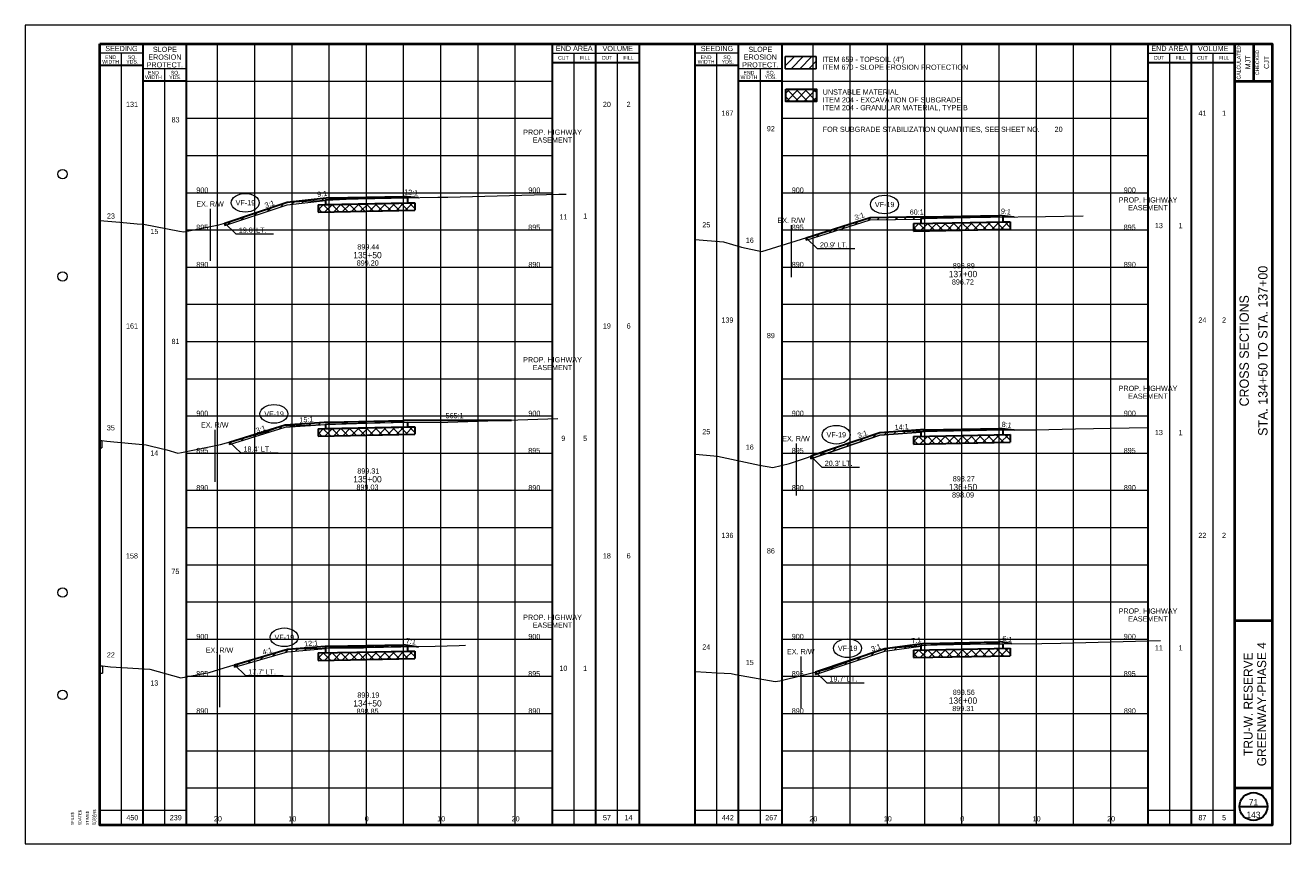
# Paper-space layout 'Layout1' of a CAD drawing. Header units: feet. Extents: x -1005 to 2379, y -670 to 6548.
# Tile 58 of 69: x -10 to 160, y 3792 to 3902. Entities that reach past the tile are written whole.
import ezdxf
from ezdxf.enums import TextEntityAlignment as Align

# ---------------------------------------------------------------- set-up
doc = ezdxf.new("R2010")
doc.units = ezdxf.units.FT
doc.header["$LTSCALE"] = 5
doc.header["$MEASUREMENT"] = 0
for name, pattern in [('DGN Style 2', [150.837143, 90.502286, -60.334857]), ('DGN Style 3', [211.172, 150.837143, -60.334857]), ('esmtshpr', [5.35, 1, -0.175, -0.175, 4]), ('rowex', [4.85, 0.8, -0.375, -0.375, 0.8, -0.3, 0.8, -0.3, 0.8, -0.3])]:
    doc.linetypes.add(name, pattern=pattern)
for name, color, linetype, lineweight in [('DR_P_Erosion_Control', 7, 'Continuous', 13), ('DR_P_Text', 7, 'Continuous', 13), ('PV_P_Text', 7, 'Continuous', 13), ('PV_X_EOP', 7, 'DGN Style 3', 0), ('RW_P_Esmt_SH', 193, 'esmtshpr', 40), ('RW_X_Fee_RW', 6, 'rowex', 30), ('SH_Border', 7, 'Continuous', 40), ('SH_Data', 7, 'Continuous', 0), ('SH_Major_Grid_Line', 254, 'Continuous', 13), ('SH_Text', 7, 'Continuous', 13), ('TX_P_20', 7, 'Continuous', 13), ('TX_P_5', 7, 'Continuous', 13), ('TX_P_Misc', 7, 'Continuous', 13), ('TX_X_5', 7, 'Continuous', 0), ('XS_P_Finished_Grade', 3, 'Continuous', 30), ('XS_P_Pavt_Surface', 251, 'Continuous', 13), ('XS_P_Subgrade', 4, 'Continuous', 30), ('XS_P_Undercut', 230, 'Continuous', 30), ('XS_X_Ground_Line', 3, 'DGN Style 2', 13)]:
    doc.layers.add(name, color=color, linetype=linetype, lineweight=lineweight)
doc.layers.add('SH_Cut_Line', color=7, linetype='DGN Style 3', lineweight=0, plot=False)
doc.layers.add('XS_P_Pavt_Layers', color=251, linetype='Continuous', lineweight=0, transparency=0.5)
doc.styles.add('Slanted-Normal LS 0.50', font='font31.shx', dxfattribs={"height": 0.14})
doc.styles.add('Slanted-Sub Title', font='font31.shx', dxfattribs={"height": 0.17})
doc.styles.add('Style-CHAR_FAST_FONT', font='CHAR_FAST_FONT.shx')
doc.styles.add('Style-FONT1', font='FONT1.shx')
doc.styles.add('Style-font30', font='font30.shx')
doc.styles.add('Style-font31', font='font31.shx')
doc.styles.add('Style-font70', font='font70.shx')

# ---------------------------------------------------------------- blocks, each defined once
blk = doc.blocks.new('STAMP')
at = {"layer": 'TX_P_Misc', "linetype": 'Continuous', "lineweight": 13, "style": 'Style-CHAR_FAST_FONT'}
for s, p in [('$DATE$', (-0.573, 0)), ('$TIME$', (-0.373, 0)), ('$USER$', (-0.173, 0)), ('$FILE$', (-0.773, 0))]:
    blk.add_text(s, height=0.078, rotation=90, dxfattribs=at).set_placement(p, align=Align.TOP_LEFT)
blk = doc.blocks.new('XS POINT_366')
at = {"layer": 'RW_X_Fee_RW', "linetype": 'DGN Style 3', "lineweight": 0}
blk.add_line((0, 3.5), (0, -3.5), dxfattribs=at)
blk = doc.blocks.new('XS POINT_367')
at = {"layer": 'PV_X_EOP'}
blk.add_line((0, 0.5), (0, -0.5), dxfattribs=at)
blk = doc.blocks.new('GPKLBL_311')
at = {"layer": 'TX_P_5', "linetype": 'Continuous', "insert": (-0.62, 1.01), "char_height": 0.7, "attachment_point": 1, "rotation": 351.3374, "line_spacing_factor": 0.6, "style": 'Style-font31'}
blk.add_mtext('7:1', dxfattribs=at)
blk = doc.blocks.new('XS POINT_368')
at = {"layer": 'RW_P_Esmt_SH', "linetype": 'Continuous', "lineweight": 13}
blk.add_line((0, 3.5), (0, -3.5), dxfattribs=at)
blk = doc.blocks.new('GPKLBL_312')
at = {"layer": 'TX_P_5', "linetype": 'Continuous', "insert": (-0.88, 0.89), "char_height": 0.7, "attachment_point": 1, "rotation": 9.6582, "line_spacing_factor": 0.6, "style": 'Style-font31'}
blk.add_mtext('12:1', dxfattribs=at)
blk = doc.blocks.new('GPKLBL_313')
at = {"layer": 'TX_P_5', "linetype": 'Continuous', "insert": (-0.88, 0.89), "char_height": 0.7, "attachment_point": 1, "rotation": 9.6582, "line_spacing_factor": 0.6, "style": 'Style-font31'}
blk.add_mtext('4:1', dxfattribs=at)
blk = doc.blocks.new('XS POINT_369')
at = {"layer": 'RW_X_Fee_RW', "linetype": 'DGN Style 3', "lineweight": 0}
blk.add_line((0, 3.5), (0, -3.5), dxfattribs=at)
blk = doc.blocks.new('XS POINT_370')
at = {"layer": 'PV_X_EOP'}
blk.add_line((0, 0.5), (0, -0.5), dxfattribs=at)
blk = doc.blocks.new('XS POINT_371')
at = {"layer": 'RW_P_Esmt_SH', "linetype": 'Continuous', "lineweight": 13}
blk.add_line((0, 3.5), (0, -3.5), dxfattribs=at)
blk = doc.blocks.new('GPKLBL_314')
at = {"layer": 'TX_P_5', "linetype": 'Continuous', "insert": (-0.72, 0.87), "char_height": 0.7, "attachment_point": 1, "rotation": 12.183, "line_spacing_factor": 0.6, "style": 'Style-font31'}
blk.add_mtext('15:1', dxfattribs=at)
blk = doc.blocks.new('GPKLBL_315')
at = {"layer": 'TX_P_5', "linetype": 'Continuous', "insert": (-0.6, 1.06), "char_height": 0.7, "attachment_point": 1, "rotation": 352.238, "line_spacing_factor": 0.6, "style": 'Style-font31'}
blk.add_mtext('565:1', dxfattribs=at)
blk = doc.blocks.new('GPKLBL_316')
at = {"layer": 'TX_P_5', "linetype": 'Continuous', "insert": (-0.72, 0.87), "char_height": 0.7, "attachment_point": 1, "rotation": 12.183, "line_spacing_factor": 0.6, "style": 'Style-font31'}
blk.add_mtext('3:1', dxfattribs=at)
blk = doc.blocks.new('XS POINT_372')
at = {"layer": 'RW_X_Fee_RW', "linetype": 'DGN Style 3', "lineweight": 0}
blk.add_line((0, 3.5), (0, -3.5), dxfattribs=at)
blk = doc.blocks.new('GPKLBL_317')
at = {"layer": 'TX_P_5', "linetype": 'Continuous', "insert": (-0.9, 1.02), "char_height": 0.7, "attachment_point": 1, "rotation": 355.2364, "line_spacing_factor": 0.6, "style": 'Style-font31'}
blk.add_mtext('12:1', dxfattribs=at)
blk = doc.blocks.new('XS POINT_373')
at = {"layer": 'RW_P_Esmt_SH', "linetype": 'Continuous', "lineweight": 13}
blk.add_line((0, 3.5), (0, -3.5), dxfattribs=at)
blk = doc.blocks.new('GPKLBL_318')
at = {"layer": 'TX_P_5', "linetype": 'Continuous', "insert": (-0.74, 0.83), "char_height": 0.7, "attachment_point": 1, "rotation": 11.9957, "line_spacing_factor": 0.6, "style": 'Style-font31'}
blk.add_mtext('9:1', dxfattribs=at)
blk = doc.blocks.new('GPKLBL_319')
at = {"layer": 'TX_P_5', "linetype": 'Continuous', "insert": (-0.74, 0.83), "char_height": 0.7, "attachment_point": 1, "rotation": 11.9957, "line_spacing_factor": 0.6, "style": 'Style-font31'}
blk.add_mtext('3:1', dxfattribs=at)
blk = doc.blocks.new('XS POINT_374')
at = {"layer": 'RW_X_Fee_RW', "linetype": 'DGN Style 3', "lineweight": 0}
blk.add_line((0, 3.5), (0, -3.5), dxfattribs=at)
blk = doc.blocks.new('GPKLBL_320')
at = {"layer": 'TX_P_5', "linetype": 'Continuous', "insert": (-0.51, 0.98), "char_height": 0.7, "attachment_point": 1, "rotation": 350.5377, "line_spacing_factor": 0.6, "style": 'Style-font31'}
blk.add_mtext('6:1', dxfattribs=at)
blk = doc.blocks.new('XS POINT_375')
at = {"layer": 'RW_P_Esmt_SH', "linetype": 'Continuous', "lineweight": 13}
blk.add_line((0, 3.5), (0, -3.5), dxfattribs=at)
blk = doc.blocks.new('GPKLBL_321')
at = {"layer": 'TX_P_5', "linetype": 'Continuous', "extrusion": (0, 0, -1), "insert": (-0.46, 0.97), "char_height": 0.7, "attachment_point": 3, "text_direction": (-0.986394, 0.164399, 0), "line_spacing_factor": 0.6, "style": 'Style-font31'}
blk.add_mtext('7:1', dxfattribs=at)
blk = doc.blocks.new('GPKLBL_322')
at = {"layer": 'TX_P_5', "linetype": 'Continuous', "extrusion": (0, 0, -1), "insert": (-0.46, 0.97), "char_height": 0.7, "attachment_point": 3, "text_direction": (-0.986394, 0.164399, 0), "line_spacing_factor": 0.6, "style": 'Style-font31'}
blk.add_mtext('3:1', dxfattribs=at)
blk = doc.blocks.new('XS POINT_376')
at = {"layer": 'RW_X_Fee_RW', "linetype": 'DGN Style 3', "lineweight": 0}
blk.add_line((0, 3.5), (0, -3.5), dxfattribs=at)
blk = doc.blocks.new('GPKLBL_323')
at = {"layer": 'TX_P_5', "linetype": 'Continuous', "insert": (-0.61, 1), "char_height": 0.7, "attachment_point": 1, "rotation": 353.1454, "line_spacing_factor": 0.6, "style": 'Style-font31'}
blk.add_mtext('8:1', dxfattribs=at)
blk = doc.blocks.new('XS POINT_377')
at = {"layer": 'RW_P_Esmt_SH', "linetype": 'Continuous', "lineweight": 13}
blk.add_line((0, 3.5), (0, -3.5), dxfattribs=at)
blk = doc.blocks.new('GPKLBL_324')
at = {"layer": 'TX_P_5', "linetype": 'Continuous', "insert": (-0.82, 0.89), "char_height": 0.7, "attachment_point": 1, "rotation": 5.8711, "line_spacing_factor": 0.6, "style": 'Style-font31'}
blk.add_mtext('14:1', dxfattribs=at)
blk = doc.blocks.new('GPKLBL_325')
at = {"layer": 'TX_P_5', "linetype": 'Continuous', "insert": (-0.82, 0.89), "char_height": 0.7, "attachment_point": 1, "rotation": 5.8711, "line_spacing_factor": 0.6, "style": 'Style-font31'}
blk.add_mtext('3:1', dxfattribs=at)
blk = doc.blocks.new('XS POINT_378')
at = {"layer": 'RW_X_Fee_RW', "linetype": 'DGN Style 3', "lineweight": 0}
blk.add_line((0, 3.5), (0, -3.5), dxfattribs=at)
blk = doc.blocks.new('GPKLBL_326')
at = {"layer": 'TX_P_5', "linetype": 'Continuous', "insert": (-0.72, 1.02), "char_height": 0.7, "attachment_point": 1, "rotation": 353.4225, "line_spacing_factor": 0.6, "style": 'Style-font31'}
blk.add_mtext('9:1', dxfattribs=at)
blk = doc.blocks.new('XS POINT_379')
at = {"layer": 'RW_P_Esmt_SH', "linetype": 'Continuous', "lineweight": 13}
blk.add_line((0, 3.5), (0, -3.5), dxfattribs=at)
blk = doc.blocks.new('GPKLBL_327')
at = {"layer": 'TX_P_5', "linetype": 'Continuous', "insert": (-1.04, 0.94), "char_height": 0.7, "attachment_point": 1, "rotation": 2.1741, "line_spacing_factor": 0.6, "style": 'Style-font31'}
blk.add_mtext('60:1', dxfattribs=at)
blk = doc.blocks.new('GPKLBL_328')
at = {"layer": 'TX_P_5', "linetype": 'Continuous', "insert": (-1.04, 0.94), "char_height": 0.7, "attachment_point": 1, "rotation": 2.1741, "line_spacing_factor": 0.6, "style": 'Style-font31'}
blk.add_mtext('3:1', dxfattribs=at)

psp = doc.layouts.get("Layout1")

# ---------------------------------------------------------------- hatches: boundary and pattern name
at = {"layer": 'DR_P_Erosion_Control'}
h = psp.add_hatch(dxfattribs=at)
h.set_pattern_fill('HATCH', color=256, style=0, pattern_type=2)
h.set_pattern_definition([(45, (100.7339, 3897.44635), (-0.589255, 0.589255), [])])
h.paths.add_polyline_path([(92.1, 3896.67), (96.24, 3896.67), (96.24, 3898.29), (92.1, 3898.29)])
h = psp.add_hatch(dxfattribs=at)
h.set_pattern_fill('HATCH', color=256, style=0, pattern_type=2)
h.set_pattern_definition([(45, (25.85035, 3879.6462), (-0.589255, 0.589255), [])])
h.paths.add_polyline_path([(30.33, 3879.08), (30.83, 3879.09), (30.83, 3879.23), (30.83, 3879.34), (25.19, 3878.71), (16.82, 3875.92), (16.82, 3875.58), (25.19, 3878.37), (30.33, 3878.95)])
h = psp.add_hatch(dxfattribs=at)
h.set_pattern_fill('HATCH', color=256, style=0, pattern_type=2)
h.set_pattern_definition([(45, (105.418, 3878.4706), (-0.589255, 0.589255), [])])
h.paths.add_polyline_path([(110.33, 3876.53), (110.83, 3876.54), (110.83, 3876.69), (110.83, 3876.79), (103.52, 3876.67), (94.9, 3873.94), (94.9, 3873.6), (103.52, 3876.34), (110.33, 3876.45)])
h = psp.add_hatch(dxfattribs=at)
h.set_pattern_fill('HATCH', color=256, style=0, pattern_type=2)
h.set_pattern_definition([(45, (24.7752, 3850.0763), (-0.589255, 0.589255), [])])
h.paths.add_polyline_path([(30.33, 3848.95), (30.83, 3848.96), (30.83, 3849.11), (30.83, 3849.21), (24.92, 3848.81), (17.45, 3846.48), (17.45, 3846.15), (24.92, 3848.48), (30.33, 3848.85)])
h = psp.add_hatch(dxfattribs=at)
h.set_pattern_fill('HATCH', color=256, style=0, pattern_type=2)
h.set_pattern_definition([(45, (103.6136, 3849.2073), (-0.589255, 0.589255), [])])
h.paths.add_polyline_path([(110.33, 3847.91), (110.83, 3847.92), (110.83, 3848.06), (110.83, 3848.17), (104.79, 3847.74), (95.54, 3844.57), (95.54, 3844.24), (104.79, 3847.41), (110.33, 3847.8)])
h = psp.add_hatch(dxfattribs=at)
h.set_pattern_fill('HATCH', color=256, style=0, pattern_type=2)
h.set_pattern_definition([(45, (23.1662, 3819.98605), (-0.589255, 0.589255), [])])
h.paths.add_polyline_path([(30.33, 3818.83), (30.83, 3818.84), (30.83, 3818.98), (30.83, 3819.09), (25.22, 3818.64), (18.09, 3816.55), (18.09, 3816.22), (25.22, 3818.3), (30.33, 3818.72)])
h = psp.add_hatch(dxfattribs=at)
h.set_pattern_fill('HATCH', color=256, style=0, pattern_type=2)
h.set_pattern_definition([(45, (102.5046, 3819.02236), (-0.589255, 0.589255), [])])
h.paths.add_polyline_path([(110.33, 3819.2), (110.83, 3819.21), (110.83, 3819.36), (110.83, 3819.46), (105.46, 3818.72), (96.18, 3815.59), (96.18, 3815.25), (105.46, 3818.39), (110.33, 3819.06)])
at = {"layer": 'XS_P_Undercut', "lineweight": 0}
h = psp.add_hatch(dxfattribs=at)
h.set_pattern_fill('CROSSHATCH', color=256, style=0, pattern_type=2)
h.set_pattern_definition([(45, (95.4544, 3888.4094), (-0.58926, 0.58926), []), (315, (95.4544, 3888.4094), (0.58926, 0.58926), [])])
h.paths.add_polyline_path([(92.17, 3892.28), (96.31, 3892.28), (96.31, 3893.9), (92.17, 3893.9)])
h = psp.add_hatch(dxfattribs=at)
h.set_pattern_fill('CROSSHATCH', color=256, style=0, pattern_type=2)
h.set_pattern_definition([(45, (35.9308, 3880.7521), (-0.58926, 0.58926), []), (315, (35.9308, 3880.7521), (0.58926, 0.58926), [])])
h.paths.add_polyline_path([(30.33, 3878.41), (29.33, 3878.39), (29.33, 3877.39), (42.33, 3877.65), (42.33, 3878.65), (41.33, 3878.63)])
h = psp.add_hatch(dxfattribs=at)
h.set_pattern_fill('CROSSHATCH', color=256, style=0, pattern_type=2)
h.set_pattern_definition([(45, (115.9308, 3878.20556), (-0.58926, 0.58926), []), (315, (115.9308, 3878.20556), (0.58926, 0.58926), [])])
h.paths.add_polyline_path([(110.33, 3875.86), (109.33, 3875.84), (109.33, 3874.84), (122.33, 3875.1), (122.33, 3876.1), (121.33, 3876.08)])
h = psp.add_hatch(dxfattribs=at)
h.set_pattern_fill('CROSSHATCH', color=256, style=0, pattern_type=2)
h.set_pattern_definition([(45, (35.9308, 3850.6284), (-0.58926, 0.58926), []), (315, (35.9308, 3850.6284), (0.58926, 0.58926), [])])
h.paths.add_polyline_path([(30.33, 3848.29), (29.33, 3848.27), (29.33, 3847.27), (42.33, 3847.53), (42.33, 3848.53), (41.33, 3848.51)])
h = psp.add_hatch(dxfattribs=at)
h.set_pattern_fill('CROSSHATCH', color=256, style=0, pattern_type=2)
h.set_pattern_definition([(45, (115.9308, 3849.5809), (-0.58926, 0.58926), []), (315, (115.9308, 3849.5809), (0.58926, 0.58926), [])])
h.paths.add_polyline_path([(110.33, 3847.24), (109.33, 3847.22), (109.33, 3846.22), (122.33, 3846.48), (122.33, 3847.48), (121.33, 3847.46)])
h = psp.add_hatch(dxfattribs=at)
h.set_pattern_fill('CROSSHATCH', color=256, style=0, pattern_type=2)
h.set_pattern_definition([(45, (35.9308, 3820.5046), (-0.58926, 0.58926), []), (315, (35.9308, 3820.5046), (0.58926, 0.58926), [])])
h.paths.add_polyline_path([(30.33, 3818.16), (29.33, 3818.14), (29.33, 3817.14), (42.33, 3817.4), (42.33, 3818.4), (41.33, 3818.38)])
h = psp.add_hatch(dxfattribs=at)
h.set_pattern_fill('CROSSHATCH', color=256, style=0, pattern_type=2)
h.set_pattern_definition([(45, (115.9308, 3820.8759), (-0.58926, 0.58926), []), (315, (115.9308, 3820.8759), (0.58926, 0.58926), [])])
h.paths.add_polyline_path([(110.33, 3818.53), (109.33, 3818.51), (109.33, 3817.51), (122.33, 3817.77), (122.33, 3818.77), (121.33, 3818.75)])

# ---------------------------------------------------------------- linework, layer by layer
at = {"layer": 'DR_P_Erosion_Control'}
for p, q in [((16.82, 3875.58), (25.19, 3878.37)), ((25.19, 3878.37), (30.33, 3878.95)), ((94.9, 3873.6), (103.52, 3876.34)), ((103.52, 3876.34), (110.33, 3876.45)), ((16.82, 3875.58), (16.82, 3875.92)), ((94.9, 3873.6), (94.9, 3873.94)), ((24.92, 3848.48), (30.33, 3848.85)), ((17.45, 3846.15), (24.92, 3848.48)), ((104.79, 3847.41), (95.54, 3844.24)), ((110.33, 3847.8), (104.79, 3847.41)), ((17.45, 3846.15), (17.45, 3846.48)), ((95.54, 3844.24), (95.54, 3844.57)), ((18.09, 3816.22), (25.22, 3818.3)), ((25.22, 3818.3), (30.33, 3818.72)), ((96.18, 3815.25), (105.46, 3818.39)), ((105.46, 3818.39), (110.33, 3819.06)), ((18.09, 3816.22), (18.09, 3816.55)), ((96.18, 3815.25), (96.18, 3815.59))]:
    psp.add_line(p, q, dxfattribs=at)
at = {"layer": 'DR_P_Erosion_Control', "flags": 128}
for points in [[(92.1, 3898.29), (96.24, 3898.29), (96.24, 3896.67), (92.1, 3896.67), (92.1, 3898.29)], [(92.1, 3896.67), (96.24, 3896.67), (96.24, 3898.29), (92.1, 3898.29), (92.1, 3896.67)], [(30.33, 3879.08), (30.83, 3879.09), (30.83, 3879.23), (30.83, 3879.34), (25.19, 3878.71), (16.82, 3875.92), (16.82, 3875.58), (25.19, 3878.37), (30.33, 3878.95), (30.33, 3879.08)], [(110.33, 3876.53), (110.83, 3876.54), (110.83, 3876.69), (110.83, 3876.79), (103.52, 3876.67), (94.9, 3873.94), (94.9, 3873.6), (103.52, 3876.34), (110.33, 3876.45), (110.33, 3876.53)], [(30.33, 3848.95), (30.83, 3848.96), (30.83, 3849.11), (30.83, 3849.21), (24.92, 3848.81), (17.45, 3846.48), (17.45, 3846.15), (24.92, 3848.48), (30.33, 3848.85), (30.33, 3848.95)], [(110.33, 3847.91), (110.83, 3847.92), (110.83, 3848.06), (110.83, 3848.17), (104.79, 3847.74), (95.54, 3844.57), (95.54, 3844.24), (104.79, 3847.41), (110.33, 3847.8), (110.33, 3847.91)], [(30.33, 3818.83), (30.83, 3818.84), (30.83, 3818.98), (30.83, 3819.09), (25.22, 3818.64), (18.09, 3816.55), (18.09, 3816.22), (25.22, 3818.3), (30.33, 3818.72), (30.33, 3818.83)], [(110.33, 3819.2), (110.83, 3819.21), (110.83, 3819.36), (110.83, 3819.46), (105.46, 3818.72), (96.18, 3815.59), (96.18, 3815.25), (105.46, 3818.39), (110.33, 3819.06), (110.33, 3819.2)]]:
    psp.add_lwpolyline(points, close=True, dxfattribs=at)
at = {"layer": 'DR_P_Text'}
for p, q in [((16.82, 3875.92), (18.3, 3874.47)), ((18.3, 3874.47), (23.35, 3874.47)), ((94.9, 3873.94), (96.39, 3872.49)), ((96.39, 3872.49), (101.44, 3872.49)), ((17.45, 3846.48), (18.94, 3845.03)), ((18.94, 3845.03), (23.99, 3845.03)), ((95.54, 3844.57), (97.03, 3843.12)), ((97.03, 3843.12), (102.08, 3843.12)), ((18.09, 3816.55), (19.58, 3815.1)), ((19.58, 3815.1), (24.63, 3815.1)), ((96.18, 3815.59), (97.67, 3814.14)), ((97.67, 3814.14), (102.71, 3814.14))]:
    psp.add_line(p, q, dxfattribs=at)
at = {"layer": 'DR_P_Text', "color": 7, "linetype": 'Continuous', "lineweight": 13}
for centre in [(19.55, 3878.65), (105.43, 3878.41), (23.4, 3850.27), (98.94, 3847.47), (24.78, 3820.24), (100.46, 3818.77)]:
    psp.add_ellipse(centre, major_axis=(1.88, 0), ratio=0.666667, dxfattribs=at)
at = {"layer": 'SH_Border', "color": 7, "linetype": 'Continuous', "lineweight": 40}
for p, q in [((152.5, 3795), (152.5, 3900)), ((155, 3900), (155, 3895)), ((152.5, 3895), (157.5, 3895)), ((152.5, 3822.5), (157.5, 3822.5)), ((152.5, 3800), (157.5, 3800))]:
    psp.add_line(p, q, dxfattribs=at)
at = {"layer": 'SH_Border', "color": 7, "linetype": 'Continuous', "lineweight": 40, "flags": 128}
psp.add_lwpolyline([(0, 3900), (157.5, 3900), (157.5, 3795), (0, 3795), (0, 3900)], close=True, dxfattribs=at)
at = {"layer": 'SH_Border', "color": 7, "linetype": 'Continuous', "lineweight": 0}
for centre in [(-5, 3882.5), (-5, 3868.75), (-5, 3826.25), (-5, 3812.5)]:
    psp.add_circle(centre, 0.625, dxfattribs=at)
at = {"layer": 'SH_Cut_Line', "color": 7, "linetype": 'DGN Style 3', "lineweight": 0, "flags": 128}
psp.add_lwpolyline([(-10, 3792.5), (160, 3792.5), (160, 3902.5), (-10, 3902.5), (-10, 3792.5)], close=True, dxfattribs=at)
at = {"layer": 'SH_Data', "color": 7, "linetype": 'Continuous', "lineweight": 30}
for p, q in [((5.83, 3795), (5.83, 3900)), ((11.66, 3795), (11.66, 3900)), ((60.83, 3795), (60.83, 3900)), ((66.67, 3795), (66.67, 3900)), ((72.5, 3795), (72.5, 3900)), ((80, 3795), (80, 3900)), ((85.83, 3795), (85.83, 3900)), ((91.66, 3795), (91.66, 3900)), ((140.83, 3795), (140.83, 3900)), ((146.67, 3795), (146.67, 3900)), ((5.83, 3897.08), (0, 3897.08)), ((60.83, 3897.5), (72.5, 3897.5)), ((85.83, 3897.08), (80, 3897.08)), ((140.83, 3897.5), (152.5, 3897.5)), ((11.66, 3895), (5.83, 3895)), ((91.66, 3895), (85.83, 3895)), ((153.12, 3797.5), (156.88, 3797.5))]:
    psp.add_line(p, q, dxfattribs=at)
at = {"layer": 'SH_Data', "color": 7, "linetype": 'Continuous', "lineweight": 0}
for p, q in [((5.83, 3898.75), (0, 3898.75)), ((60.83, 3898.75), (72.5, 3898.75)), ((85.83, 3898.75), (80, 3898.75)), ((140.83, 3898.75), (152.5, 3898.75)), ((11.66, 3896.67), (5.83, 3896.67)), ((91.66, 3896.67), (85.83, 3896.67))]:
    psp.add_line(p, q, dxfattribs=at)
at = {"layer": 'SH_Data', "color": 7, "linetype": 'Continuous', "lineweight": 13}
for p, q in [((2.92, 3795), (2.92, 3898.75)), ((63.75, 3795), (63.75, 3898.75)), ((69.58, 3795), (69.58, 3898.75)), ((82.92, 3795), (82.92, 3898.75)), ((143.75, 3795), (143.75, 3898.75)), ((149.58, 3795), (149.58, 3898.75)), ((8.75, 3795), (8.75, 3896.67)), ((88.75, 3795), (88.75, 3896.67)), ((0, 3797), (11.66, 3797)), ((60.83, 3797), (72.5, 3797)), ((80, 3797), (91.66, 3797)), ((140.83, 3797), (152.5, 3797))]:
    psp.add_line(p, q, dxfattribs=at)
at = {"layer": 'SH_Data', "color": 7, "linetype": 'Continuous', "lineweight": 30}
psp.add_circle((155, 3797.5), 1.87, dxfattribs=at)
at = {"layer": 'SH_Major_Grid_Line', "color": 254, "linetype": 'Continuous', "lineweight": 13}
for p, q in [((15.83, 3795), (15.83, 3900)), ((20.83, 3795), (20.83, 3900)), ((25.83, 3795), (25.83, 3900)), ((30.83, 3795), (30.83, 3900)), ((35.83, 3795), (35.83, 3900)), ((40.83, 3795), (40.83, 3900)), ((45.83, 3795), (45.83, 3900)), ((50.83, 3795), (50.83, 3900)), ((55.83, 3795), (55.83, 3900)), ((95.83, 3795), (95.83, 3900)), ((100.83, 3795), (100.83, 3900)), ((105.83, 3795), (105.83, 3900)), ((110.83, 3795), (110.83, 3900)), ((115.83, 3795), (115.83, 3900)), ((120.83, 3795), (120.83, 3900)), ((125.83, 3795), (125.83, 3900)), ((130.83, 3795), (130.83, 3900)), ((135.83, 3795), (135.83, 3900)), ((11.66, 3895), (60.83, 3895)), ((91.66, 3895), (140.83, 3895)), ((11.66, 3890), (60.83, 3890)), ((91.66, 3890), (140.83, 3890)), ((11.66, 3885), (60.83, 3885)), ((91.66, 3885), (140.83, 3885)), ((11.66, 3880), (60.83, 3880)), ((91.66, 3880), (140.83, 3880)), ((11.66, 3875), (60.83, 3875)), ((91.66, 3875), (140.83, 3875)), ((11.66, 3870), (60.83, 3870)), ((91.66, 3870), (140.83, 3870)), ((11.66, 3865), (60.83, 3865)), ((91.66, 3865), (140.83, 3865)), ((11.66, 3860), (60.83, 3860)), ((91.66, 3860), (140.83, 3860)), ((11.66, 3855), (60.83, 3855)), ((91.66, 3855), (140.83, 3855)), ((11.66, 3850), (60.83, 3850)), ((91.66, 3850), (140.83, 3850)), ((11.66, 3845), (60.83, 3845)), ((91.66, 3845), (140.83, 3845)), ((11.66, 3840), (60.83, 3840)), ((91.66, 3840), (140.83, 3840)), ((11.66, 3835), (60.83, 3835)), ((91.66, 3835), (140.83, 3835)), ((11.66, 3830), (60.83, 3830)), ((91.66, 3830), (140.83, 3830)), ((11.66, 3825), (60.83, 3825)), ((91.66, 3825), (140.83, 3825)), ((11.66, 3820), (60.83, 3820)), ((91.66, 3820), (140.83, 3820)), ((11.66, 3815), (60.83, 3815)), ((91.66, 3815), (140.83, 3815)), ((11.66, 3810), (60.83, 3810)), ((91.66, 3810), (140.83, 3810)), ((11.66, 3805), (60.83, 3805)), ((91.66, 3805), (140.83, 3805)), ((11.66, 3800), (60.83, 3800)), ((91.66, 3800), (140.83, 3800))]:
    psp.add_line(p, q, dxfattribs=at)
at = {"layer": 'XS_P_Finished_Grade'}
for p, q in [((40.83, 3879.54), (42.83, 3879.37)), ((16.82, 3875.92), (25.19, 3878.71)), ((25.19, 3878.71), (30.83, 3879.34)), ((94.9, 3873.94), (103.52, 3876.67)), ((103.52, 3876.67), (110.83, 3876.79)), ((120.83, 3876.99), (122.83, 3876.76)), ((17.45, 3846.48), (24.92, 3848.81)), ((24.92, 3848.81), (30.83, 3849.21)), ((40.83, 3849.41), (55.31, 3849.44)), ((104.79, 3847.74), (95.54, 3844.57)), ((110.83, 3848.17), (104.79, 3847.74)), ((120.83, 3848.37), (122.83, 3848.12)), ((18.09, 3816.55), (25.22, 3818.64)), ((25.22, 3818.64), (30.83, 3819.09)), ((40.83, 3819.29), (42.83, 3818.98)), ((96.18, 3815.59), (105.46, 3818.72)), ((105.46, 3818.72), (110.83, 3819.46)), ((122.55, 3819.37), (120.83, 3819.66))]:
    psp.add_line(p, q, dxfattribs=at)
at = {"layer": 'XS_P_Pavt_Layers', "color": 2, "lineweight": 13}
for p, q in [((30.83, 3879.23), (40.83, 3879.43)), ((30.33, 3879.08), (41.33, 3879.3)), ((110.33, 3876.53), (121.33, 3876.75)), ((110.83, 3876.69), (120.83, 3876.89)), ((30.33, 3848.95), (41.33, 3849.17)), ((30.83, 3849.11), (40.83, 3849.31)), ((110.33, 3847.91), (121.33, 3848.13)), ((110.83, 3848.06), (120.83, 3848.26)), ((30.33, 3818.83), (41.33, 3819.05)), ((30.83, 3818.98), (40.83, 3819.18)), ((110.33, 3819.2), (121.33, 3819.42)), ((110.83, 3819.36), (120.83, 3819.56))]:
    psp.add_line(p, q, dxfattribs=at)
at = {"layer": 'XS_P_Pavt_Surface', "color": 193}
for p, q in [((30.83, 3879.34), (40.83, 3879.54)), ((40.83, 3879.54), (40.83, 3879.29)), ((30.83, 3879.34), (30.83, 3879.09)), ((110.83, 3876.79), (120.83, 3876.99)), ((110.83, 3876.79), (110.83, 3876.54)), ((120.83, 3876.99), (120.83, 3876.74)), ((30.83, 3849.21), (40.83, 3849.41)), ((30.83, 3849.21), (30.83, 3848.96)), ((40.83, 3849.41), (40.83, 3849.16)), ((110.83, 3848.17), (120.83, 3848.37)), ((110.83, 3848.17), (110.83, 3847.92)), ((120.83, 3848.37), (120.83, 3848.12)), ((30.83, 3819.09), (40.83, 3819.29)), ((30.83, 3819.09), (30.83, 3818.84)), ((40.83, 3819.29), (40.83, 3819.04)), ((110.83, 3819.46), (120.83, 3819.66)), ((110.83, 3819.46), (110.83, 3819.21)), ((120.83, 3819.66), (120.83, 3819.41))]:
    psp.add_line(p, q, dxfattribs=at)
at = {"layer": 'XS_P_Subgrade'}
for p, q in [((29.33, 3878.39), (42.33, 3878.65)), ((30.33, 3879.08), (30.33, 3878.41)), ((41.33, 3879.3), (41.33, 3878.63)), ((109.33, 3875.84), (122.33, 3876.1)), ((110.33, 3876.53), (110.33, 3875.86)), ((121.33, 3876.75), (121.33, 3876.08)), ((30.33, 3848.95), (30.33, 3848.29)), ((41.33, 3849.17), (41.33, 3848.51)), ((29.33, 3848.27), (42.33, 3848.53)), ((109.33, 3847.22), (122.33, 3847.48)), ((110.33, 3847.91), (110.33, 3847.24)), ((121.33, 3848.13), (121.33, 3847.46)), ((29.33, 3818.14), (42.33, 3818.4)), ((30.33, 3818.83), (30.33, 3818.16)), ((41.33, 3819.05), (41.33, 3818.38)), ((109.33, 3818.51), (122.33, 3818.77)), ((110.33, 3819.2), (110.33, 3818.53)), ((121.33, 3819.42), (121.33, 3818.75))]:
    psp.add_line(p, q, dxfattribs=at)
at = {"layer": 'XS_P_Undercut'}
for p, q in [((29.33, 3878.39), (29.33, 3877.39)), ((42.33, 3878.65), (42.33, 3877.65)), ((29.33, 3877.39), (42.33, 3877.65)), ((122.33, 3876.1), (122.33, 3875.1)), ((109.33, 3875.84), (109.33, 3874.84)), ((109.33, 3874.84), (122.33, 3875.1)), ((29.33, 3848.27), (29.33, 3847.27)), ((29.33, 3847.27), (42.33, 3847.53)), ((42.33, 3848.53), (42.33, 3847.53)), ((109.33, 3847.22), (109.33, 3846.22)), ((122.33, 3847.48), (122.33, 3846.48)), ((109.33, 3846.22), (122.33, 3846.48)), ((42.33, 3818.4), (42.33, 3817.4)), ((109.33, 3818.51), (109.33, 3817.51)), ((122.33, 3818.77), (122.33, 3817.77)), ((29.33, 3818.14), (29.33, 3817.14)), ((29.33, 3817.14), (42.33, 3817.4)), ((109.33, 3817.51), (122.33, 3817.77))]:
    psp.add_line(p, q, dxfattribs=at)
at = {"layer": 'XS_P_Undercut', "flags": 128}
psp.add_lwpolyline([(92.17, 3893.9), (96.31, 3893.9), (96.31, 3892.28), (92.17, 3892.28), (92.17, 3893.9)], close=True, dxfattribs=at)
at = {"layer": 'XS_P_Undercut', "lineweight": 0, "flags": 128}
for points in [[(92.17, 3892.28), (96.31, 3892.28), (96.31, 3893.9), (92.17, 3893.9), (92.17, 3892.28)], [(30.33, 3878.41), (29.33, 3878.39), (29.33, 3877.39), (42.33, 3877.65), (42.33, 3878.65), (41.33, 3878.63), (30.33, 3878.41)], [(110.33, 3875.86), (109.33, 3875.84), (109.33, 3874.84), (122.33, 3875.1), (122.33, 3876.1), (121.33, 3876.08), (110.33, 3875.86)], [(30.33, 3848.29), (29.33, 3848.27), (29.33, 3847.27), (42.33, 3847.53), (42.33, 3848.53), (41.33, 3848.51), (30.33, 3848.29)], [(110.33, 3847.24), (109.33, 3847.22), (109.33, 3846.22), (122.33, 3846.48), (122.33, 3847.48), (121.33, 3847.46), (110.33, 3847.24)], [(30.33, 3818.16), (29.33, 3818.14), (29.33, 3817.14), (42.33, 3817.4), (42.33, 3818.4), (41.33, 3818.38), (30.33, 3818.16)], [(110.33, 3818.53), (109.33, 3818.51), (109.33, 3817.51), (122.33, 3817.77), (122.33, 3818.77), (121.33, 3818.75), (110.33, 3818.53)]]:
    psp.add_lwpolyline(points, close=True, dxfattribs=at)
at = {"layer": 'XS_X_Ground_Line', "flags": 128}
for points in [[(0, 3876.28), (2.7, 3876.03), (5.01, 3875.81), (5.9, 3875.76), (10.7, 3874.84), (11.28, 3874.74), (16.01, 3875.7), (16.62, 3875.85), (17.26, 3876.08), (25.19, 3878.71), (26, 3878.78), (33.98, 3879.16), (35.83, 3879.2), (45.44, 3879.41), (46.76, 3879.42), (61.68, 3879.8), (62.66, 3879.82)], [(80, 3873.7), (83.78, 3873.38), (86.23, 3872.69), (88.97, 3872.1), (100.92, 3875.8), (102.32, 3876.27), (103.52, 3876.67), (105.3, 3876.71), (107.42, 3876.71), (115.83, 3876.72), (119.65, 3876.72), (127.08, 3876.81), (132.12, 3876.9)], [(0, 3846.7), (0.28, 3846.7), (0.97, 3846.62), (6.22, 3846.13), (6.95, 3845.94), (9.02, 3845.42), (10.5, 3845), (10.99, 3845.09), (16.22, 3846.14), (22.24, 3847.8), (24.92, 3848.81), (25.03, 3848.66), (31.66, 3848.87), (35.91, 3849.03), (39.41, 3849.11), (46.77, 3849.17), (50.81, 3849.27), (61.54, 3849.67)], [(80, 3844.87), (80.03, 3844.87), (82.98, 3844.6), (88.62, 3843.39), (90.42, 3843.06), (92.67, 3843.62), (97.87, 3845.35), (100.16, 3846.17), (104.79, 3847.74), (106.78, 3847.91), (113.38, 3848.06), (115.83, 3848.09), (118.08, 3848.12), (125.72, 3848.13), (131.08, 3848.28), (140.72, 3848.46)], [(0, 3845.7), (0.28, 3845.7), (0.29, 3845.7)], [(0, 3816.4), (0.35, 3816.4), (1.46, 3816.29), (6.75, 3815.94), (7.84, 3815.63), (10.88, 3814.8), (14.71, 3815.52), (16.72, 3816.15), (25.22, 3818.64), (31.4, 3818.83), (35.42, 3818.84), (35.83, 3818.85), (45.08, 3819.03), (48.29, 3819.15), (49.14, 3819.18)], [(80, 3815.63), (82.93, 3815.47), (84.84, 3815.37), (85.41, 3815.26), (90.75, 3814.29), (91.36, 3814.41), (97.71, 3815.96), (104.32, 3818.34), (105.46, 3818.72), (111.08, 3819.2), (112.24, 3819.26), (113.9, 3819.3), (115.83, 3819.31), (126.56, 3819.41), (129.12, 3819.47), (142.49, 3819.81)], [(0, 3815.4), (0.35, 3815.4), (0.35, 3815.4)]]:
    psp.add_lwpolyline(points, dxfattribs=at)

# ---------------------------------------------------------------- block references
at = {"layer": 'PV_X_EOP'}
for name, p in [('XS POINT_370', (0.29, 3846.2)), ('XS POINT_367', (0.35, 3815.9))]:
    psp.add_blockref(name, p, dxfattribs=at)
at = {"layer": 'RW_P_Esmt_SH', "linetype": 'Continuous', "lineweight": 13}
for name, p in [('XS POINT_373', (60.83, 3882.98)), ('XS POINT_379', (140.83, 3873.88)), ('XS POINT_371', (60.83, 3852.4)), ('XS POINT_377', (140.83, 3848.55)), ('XS POINT_375', (140.83, 3818.62)), ('XS POINT_368', (60.83, 3817.78))]:
    psp.add_blockref(name, p, dxfattribs=at)
at = {"layer": 'RW_X_Fee_RW', "linetype": 'DGN Style 3', "lineweight": 0}
for name, p in [('XS POINT_372', (14.82, 3874.34)), ('XS POINT_378', (92.9, 3872.13)), ('XS POINT_369', (15.45, 3844.64)), ('XS POINT_376', (93.54, 3842.8)), ('XS POINT_366', (16.09, 3814.37)), ('XS POINT_374', (94.18, 3814.17))]:
    psp.add_blockref(name, p, dxfattribs=at)
at = {"layer": 'TX_P_5', "linetype": 'Continuous'}
for name, p, rotation in [('GPKLBL_318', (29.82, 3879.22), 354.3672658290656), ('GPKLBL_319', (22.9, 3877.85), 6.354798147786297), ('GPKLBL_327', (109.83, 3876.77), 358.7451020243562), ('GPKLBL_328', (102.57, 3876.35), 16.3136314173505), ('GPKLBL_315', (47.2, 3849.41), 7.863427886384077), ('GPKLBL_314', (27.39, 3848.83), 351.7053595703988), ('GPKLBL_324', (107.56, 3847.87), 358.1308835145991), ('GPKLBL_316', (21.69, 3847.55), 6.707261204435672), ('GPKLBL_325', (102.71, 3846.98), 12.87944062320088), ('GPKLBL_312', (28.23, 3818.74), 354.9497144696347), ('GPKLBL_313', (22.74, 3817.76), 6.659828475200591)]:
    psp.add_blockref(name, p, dxfattribs=dict(at, rotation=rotation))
for name, p in [('GPKLBL_317', (41.83, 3879.45)), ('GPKLBL_326', (121.83, 3876.87)), ('GPKLBL_323', (121.83, 3848.24)), ('GPKLBL_311', (41.83, 3819.14)), ('GPKLBL_320', (121.83, 3819.49))]:
    psp.add_blockref(name, p, dxfattribs=at)
at = {"layer": 'TX_P_5', "linetype": 'Continuous', "extrusion": (0, 0, -1)}
for name, p, rotation in [('GPKLBL_321', (-109.83, 3819.32), 1.615269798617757), ('GPKLBL_322', (-104.51, 3818.38), 350.0197909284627)]:
    psp.add_blockref(name, p, dxfattribs=dict(at, rotation=rotation))
at = {"layer": 'TX_P_Misc', "linetype": 'Continuous', "lineweight": 13, "xscale": 5, "yscale": 5, "zscale": 5}
psp.add_blockref('STAMP', (0, 3795), dxfattribs=at)

# ---------------------------------------------------------------- texts
at = {"layer": 'DR_P_Text', "color": 7, "lineweight": 13, "style": 'Style-font31'}
for p in [(19.57, 3878.65), (105.45, 3878.41), (23.42, 3850.27), (98.95, 3847.47), (24.8, 3820.24), (100.48, 3818.77)]:
    psp.add_text('VF-19', height=0.7, dxfattribs=at).set_placement(p, align=Align.MIDDLE_CENTER)
at = {"layer": 'DR_P_Text', "char_height": 0.7, "attachment_point": 1, "line_spacing_factor": 0.9}
for s, insert, style in [('ITEM 659 - TOPSOIL (4")\\PITEM 670 - SLOPE EROSION PROTECTION', (97.07, 3898.27), 'Slanted-Sub Title'), ('UNSTABLE MATERIAL\\PITEM 204 - EXCAVATION OF SUBGRADE\\PITEM 204 - GRANULAR MATERIAL, TYPE B', (97.13, 3893.88), 'Slanted-Sub Title'), ('FOR SUBGRADE STABILIZATION QUANTITIES, SEE SHEET NO.', (97.13, 3888.87), 'Slanted-Sub Title'), ('20\\P', (128.28, 3888.87), 'Style-font31'), ("19.0' LT.", (18.68, 3875.32), 'Slanted-Normal LS 0.50'), ("20.9' LT.", (96.76, 3873.34), 'Slanted-Normal LS 0.50'), ("18.4' LT.", (19.31, 3845.89), 'Slanted-Normal LS 0.50'), ("20.3' LT.", (97.4, 3843.98), 'Slanted-Normal LS 0.50'), ("17.7' LT.", (19.95, 3815.95), 'Slanted-Normal LS 0.50'), ("19.7' LT.", (98.04, 3814.99), 'Slanted-Normal LS 0.50')]:
    psp.add_mtext(s, dxfattribs=dict(at, insert=insert, style=style))
at = {"layer": 'PV_P_Text', "char_height": 0.7, "attachment_point": 8, "line_spacing_factor": 0.6, "style": 'Slanted-Normal LS 0.50'}
for s, insert in [(' 899.44', (35.95, 3872.36)), (' 896.89', (115.95, 3869.82)), (' 899.31', (35.95, 3842.24)), (' 898.27', (115.95, 3841.19)), (' 899.56', (115.95, 3812.49)), (' 899.19', (35.95, 3812.12))]:
    psp.add_mtext(s, dxfattribs=dict(at, insert=insert))
at = {"layer": 'RW_P_Esmt_SH', "linetype": 'Continuous', "lineweight": 13, "char_height": 0.7, "attachment_point": 2, "line_spacing_factor": 0.9, "style": 'Style-font31'}
for insert in [(60.83, 3888.48), (140.83, 3879.38), (60.83, 3857.9), (140.83, 3854.05), (140.83, 3824.12), (60.83, 3823.28)]:
    psp.add_mtext('PROP. HIGHWAY\\PEASEMENT', dxfattribs=dict(at, insert=insert))
at = {"layer": 'RW_X_Fee_RW', "linetype": 'Continuous', "lineweight": 0, "char_height": 0.7, "attachment_point": 2, "line_spacing_factor": 0.66, "style": 'Style-font31'}
for insert in [(14.82, 3878.84), (92.9, 3876.63), (15.45, 3849.14), (93.54, 3847.3), (16.09, 3818.87), (94.18, 3818.67)]:
    psp.add_mtext('EX. R/W\\P', dxfattribs=dict(at, insert=insert))
at = {"layer": 'SH_Border', "color": 7, "linetype": 'Continuous', "lineweight": 0, "style": 'Style-FONT1'}
psp.add_text('`````', height=0.625, rotation=90, dxfattribs=at).set_placement((-0.38, 3795))
at = {"layer": 'SH_Data', "color": 7, "linetype": 'Continuous', "lineweight": 13, "style": 'Style-font30'}
for s, p in [('SEEDING', (2.92, 3899.38)), ('END AREA', (63.75, 3899.4)), ('VOLUME', (69.59, 3899.38)), ('SEEDING', (82.92, 3899.38)), ('END AREA', (143.75, 3899.4)), ('VOLUME', (149.59, 3899.38))]:
    psp.add_text(s, height=0.7, dxfattribs=at).set_placement(p, align=Align.MIDDLE_CENTER)
at = {"layer": 'SH_Data', "color": 7, "linetype": 'Continuous', "lineweight": 0, "style": 'Style-font30'}
for s, p in [('CUT', (62.29, 3898.12)), ('FILL', (65.21, 3898.12)), ('CUT', (68.13, 3898.12)), ('FILL', (71.04, 3898.12)), ('CUT', (142.29, 3898.12)), ('FILL', (145.21, 3898.12)), ('CUT', (148.13, 3898.12)), ('FILL', (151.04, 3898.12))]:
    psp.add_text(s, height=0.5, dxfattribs=at).set_placement(p, align=Align.MIDDLE_CENTER)
for s, p in [('CALCULATED', (152.76, 3897.5)), ('CHECKED', (155.26, 3897.5))]:
    psp.add_text(s, height=0.5, rotation=90, dxfattribs=at).set_placement(p, align=Align.TOP_CENTER)
at = {"layer": 'SH_Data', "color": 7, "linetype": 'Continuous', "lineweight": 13, "style": 'Style-font30'}
for s, p in [('MJT', (154.6, 3897.52)), ('CJT', (157.1, 3897.52))]:
    psp.add_text(s, height=0.7, rotation=90, dxfattribs=at).set_placement(p, align=Align.CENTER)
at = {"layer": 'SH_Data', "color": 7, "linetype": 'Continuous', "lineweight": 0, "style": 'Style-font70'}
for s, p in [('STA. 134+50 TO STA. 137+00', (156.26, 3858.75)), ('CROSS SECTIONS', (153.75, 3858.75))]:
    psp.add_text(s, height=1.25, rotation=90, dxfattribs=at).set_placement(p, align=Align.MIDDLE_CENTER)
at = {"layer": 'SH_Data', "color": 7, "linetype": 'Continuous', "lineweight": 0, "char_height": 0.7, "attachment_point": 5, "line_spacing_factor": 0.728571, "style": 'Style-font30'}
for s, insert in [('\\H0.714286x;END\\PWIDTH', (1.46, 3897.9)), ('\\H0.714286x;SQ.\\PYDS.', (4.37, 3897.9)), ('\\H0.714286x;END\\PWIDTH', (81.46, 3897.9)), ('\\H0.714286x;SQ.\\PYDS.', (84.37, 3897.9)), ('\\H0.714286x;END\\PWIDTH', (7.22, 3895.82)), ('\\H0.714286x;SQ.\\PYDS.', (10.14, 3895.82)), ('\\H0.714286x;END\\PWIDTH', (87.22, 3895.82)), ('\\H0.714286x;SQ.\\PYDS.', (90.14, 3895.82))]:
    psp.add_mtext(s, dxfattribs=dict(at, insert=insert))
at = {"layer": 'SH_Data', "color": 7, "linetype": 'Continuous', "lineweight": 13, "char_height": 0.7, "attachment_point": 5, "line_spacing_factor": 0.892896, "style": 'Style-font30'}
for insert in [(8.75, 3898.22), (88.75, 3898.22)]:
    psp.add_mtext('SLOPE\\PEROSION\\PPROTECT.', dxfattribs=dict(at, insert=insert))
at = {"layer": 'SH_Data', "lineweight": 13, "char_height": 0.85, "attachment_point": 8, "style": 'Style-font30'}
for s, insert, line_spacing_factor in [('71\\P', (155, 3797.64), 1.08), ('143\\P', (155, 3795.94), 0.6)]:
    psp.add_mtext(s, dxfattribs=dict(at, insert=insert, line_spacing_factor=line_spacing_factor))
at = {"layer": 'SH_Text', "style": 'Style-font31'}
for s, p in [('900', (13.78, 3880)), ('900', (58.39, 3880)), ('900', (93.78, 3880)), ('900', (138.39, 3880)), ('895', (13.77, 3875)), ('895', (58.37, 3875)), ('895', (93.77, 3875)), ('895', (138.37, 3875)), ('890', (13.78, 3870)), ('890', (58.39, 3870)), ('890', (93.78, 3870)), ('890', (138.39, 3870)), ('900', (13.78, 3850)), ('900', (58.39, 3850)), ('900', (93.78, 3850)), ('900', (138.39, 3850)), ('895', (13.77, 3845)), ('895', (58.37, 3845)), ('895', (93.77, 3845)), ('895', (138.37, 3845)), ('890', (13.78, 3840)), ('890', (58.39, 3840)), ('890', (93.78, 3840)), ('890', (138.39, 3840)), ('900', (13.78, 3820)), ('900', (58.39, 3820)), ('900', (93.78, 3820)), ('900', (138.39, 3820)), ('895', (13.77, 3815)), ('895', (58.37, 3815)), ('895', (93.77, 3815)), ('895', (138.37, 3815)), ('890', (13.78, 3810)), ('890', (58.39, 3810)), ('890', (93.78, 3810)), ('890', (138.39, 3810)), ('20', (15.87, 3795.5)), ('10', (25.87, 3795.5)), ('0', (35.87, 3795.5)), ('0', (35.87, 3795.5)), ('10', (45.87, 3795.5)), ('20', (55.87, 3795.5)), ('20', (95.87, 3795.5)), ('10', (105.87, 3795.5)), ('0', (115.87, 3795.5)), ('0', (115.87, 3795.5)), ('10', (125.87, 3795.5)), ('20', (135.87, 3795.5))]:
    psp.add_text(s, height=0.7, dxfattribs=at).set_placement(p, align=Align.CENTER)
at = {"layer": 'SH_Text', "insert": (155.2, 3811.25), "char_height": 1.2, "attachment_point": 5, "rotation": 90, "line_spacing_factor": 0.9125, "style": 'Slanted-Normal LS 0.50'}
psp.add_mtext('\\Ffont70;TRU-W. RESERVE\\PGREENWAY-PHASE 4', dxfattribs=at)
at = {"layer": 'TX_P_20', "style": 'Slanted-Normal LS 0.50'}
for s, p in [('131', (4.34, 3891.87)), ('20', (68.13, 3891.87)), ('2', (71.05, 3891.87)), ('83', (10.18, 3889.79)), ('167', (84.33, 3890.69)), ('41', (148.14, 3890.69)), ('1', (151.05, 3890.69)), ('92', (90.16, 3888.61)), ('23', (1.5, 3876.87)), ('1', (65.22, 3876.87)), ('25', (81.49, 3875.69)), ('15', (7.34, 3874.79)), ('16', (87.33, 3873.61)), ('161', (4.34, 3862.09)), ('19', (68.13, 3862.09)), ('6', (71.05, 3862.09)), ('139', (84.33, 3862.88)), ('24', (148.13, 3862.88)), ('2', (151.04, 3862.88)), ('89', (90.16, 3860.8)), ('81', (10.18, 3860.01)), ('35', (1.49, 3848.4)), ('25', (81.49, 3847.88)), ('16', (87.33, 3845.8)), ('14', (7.33, 3845.01)), ('136', (84.33, 3833.94)), ('22', (148.13, 3833.94)), ('2', (151.04, 3833.94)), ('86', (90.16, 3831.86)), ('158', (4.33, 3831.19)), ('18', (68.13, 3831.19)), ('6', (71.05, 3831.19)), ('75', (10.16, 3829.1)), ('22', (1.49, 3817.88)), ('24', (81.49, 3818.94)), ('15', (87.33, 3816.86)), ('13', (7.33, 3814.1)), ('450', (4.38, 3796)), ('239', (10.21, 3796)), ('57', (68.14, 3796)), ('14', (71.04, 3796)), ('442', (84.38, 3796)), ('267', (90.21, 3796)), ('87', (148.14, 3796)), ('5', (151.05, 3796))]:
    psp.add_text(s, height=0.7, dxfattribs=at).set_placement(p, align=Align.MIDDLE_CENTER)
at = {"layer": 'TX_P_20', "char_height": 0.7, "attachment_point": 5, "line_spacing_factor": 0.6, "style": 'Slanted-Normal LS 0.50'}
for s, insert in [('11', (62.3, 3876.75)), ('13', (142.29, 3875.58)), ('1', (145.21, 3875.58)), ('9', (62.29, 3846.97)), ('5', (65.21, 3846.97)), ('13', (142.29, 3847.76)), ('1', (145.21, 3847.76)), ('11', (142.29, 3818.82)), ('1', (145.21, 3818.82)), ('10', (62.29, 3816.07)), ('1', (65.21, 3816.07))]:
    psp.add_mtext(s, dxfattribs=dict(at, insert=insert))
at = {"layer": 'TX_P_5', "char_height": 0.85, "attachment_point": 5, "line_spacing_factor": 0.6, "style": 'Slanted-Sub Title'}
for s, insert in [('135+50 ', (35.97, 3871.61)), ('137+00 ', (115.97, 3869.06)), ('135+00 ', (35.97, 3841.48)), ('136+50 ', (115.97, 3840.43)), ('134+50 ', (35.97, 3811.36)), ('136+00 ', (115.97, 3811.73))]:
    psp.add_mtext(s, dxfattribs=dict(at, insert=insert))
at = {"layer": 'TX_X_5', "style": 'Style-font31'}
for s, p in [('899.20', (36, 3870.9)), ('896.72', (115.96, 3868.35)), ('899.03', (35.97, 3840.77)), ('898.09', (115.98, 3839.73)), ('898.85', (35.98, 3810.65)), ('899.31', (116.01, 3811.02))]:
    psp.add_text(s, height=0.7, dxfattribs=at).set_placement(p, align=Align.TOP_CENTER)

doc.saveas('drawing.dxf')
